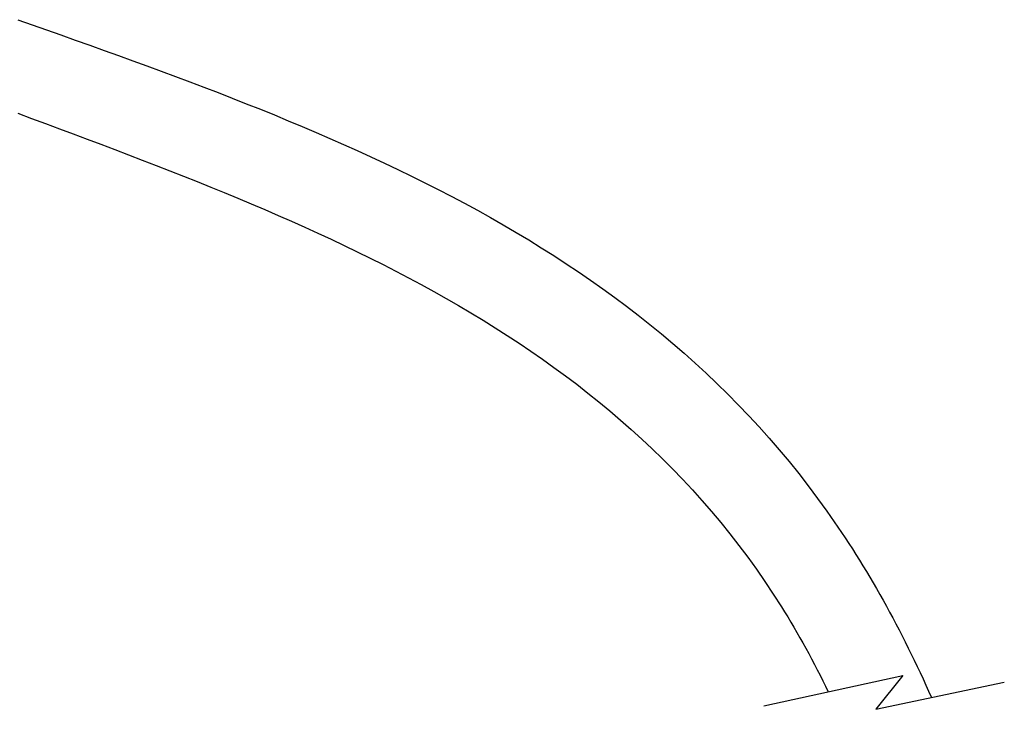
# Model space of a CAD drawing. Extents: x -12 to 408, y -12 to 285.
# Tile 6 of 7: x 260 to 298, y 168 to 195. Entities that reach past the tile are written whole.
import ezdxf

# ---------------------------------------------------------------- set-up
doc = ezdxf.new("R2010")
doc.units = 0
doc.header["$LTSCALE"] = 15
doc.header["$MEASUREMENT"] = 0
doc.layers.get('0').update_dxf_attribs({"linetype": 'CONTINUOUS'})

msp = doc.modelspace()

# ---------------------------------------------------------------- linework, layer by layer
for p, q in [((288.49089383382, 168.2919755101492), (293.8257152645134, 169.4584717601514)), ((293.8257152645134, 169.4584717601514), (292.7928448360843, 168.1593397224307)), ((292.7928448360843, 168.1593397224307), (297.7278655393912, 169.2058288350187))]:
    msp.add_line(p, q)
for points, knots in [([(259.8265284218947, 194.6797435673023), (271.6245709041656, 190.5048831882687), (285.8426140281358, 185.4736803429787), (293.8009586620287, 171.1880680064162), (294.9271422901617, 168.6119252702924)], [0, 0, 0, 0, 36.37720383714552, 43.83885323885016, 43.83885323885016, 43.83885323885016, 43.83885323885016]), ([(259.8265284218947, 191.0783549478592), (271.1989942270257, 186.8589327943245), (283.6879785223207, 182.2252589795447), (290.4150673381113, 169.9733213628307), (290.9649368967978, 168.8329424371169)], [0, 0, 0, 0, 34.9410601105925, 38.37148059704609, 38.37148059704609, 38.37148059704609, 38.37148059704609])]:
    msp.add_open_spline(points, degree=3, knots=knots)

doc.saveas('drawing.dxf')
